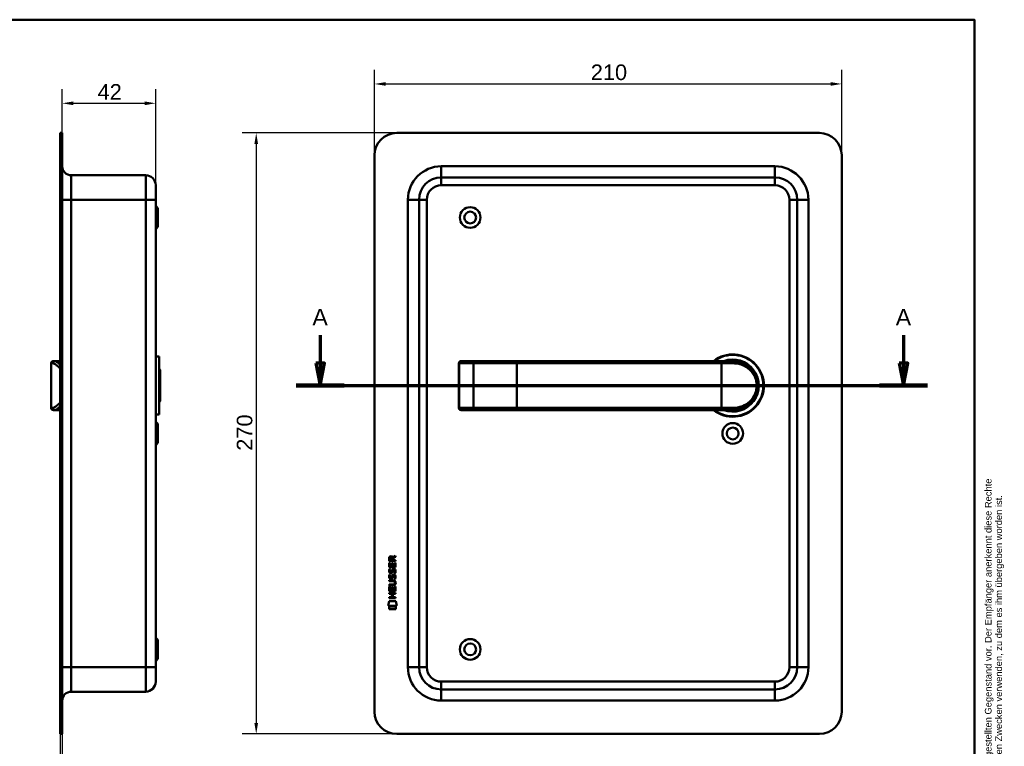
# Model space of a CAD drawing. Header units: millimetres. Extents: x 20 to 833, y 20 to 574.
# Tile 4 of 4: x 391 to 833, y 248 to 574. Entities that reach past the tile are written whole.
import ezdxf
from ezdxf.enums import TextEntityAlignment as Align

# ---------------------------------------------------------------- set-up
doc = ezdxf.new("R2010")
doc.units = ezdxf.units.MM
doc.header["$LTSCALE"] = 2
for name, color, linetype, lineweight in [('Bemaßungen(DIN)', 7, 'Continuous', 25), ('Schnittansichtslinien(DIN)', 7, 'Continuous', 70), ('Sichtbare Kanten(DIN)', 7, 'Continuous', 50), ('Sichtbare tangentiale Kanten(DIN)', 7, 'Continuous', 50), ('Skizziergeometrie(DIN)', 7, 'Continuous', 50), ('Skizzierlinie(DIN)', 7, 'Continuous', 25), ('Symbole(DIN)', 7, 'Continuous', 25)]:
    doc.layers.add(name, color=color, linetype=linetype, lineweight=lineweight)
doc.styles.add('Aktuell-DIN', font='arial.ttf')
doc.styles.add('Aktuell-DINGroßer Text', font='arial.ttf')
doc.styles.add('STANDARD-DIN~0', font='arial.ttf')
doc.styles.add('Textstil10', font='arial.ttf')
doc.styles.add('Textstil41', font='arial.ttf', dxfattribs={"width": 0.8})
doc.styles.add('Textstil83', font='arial.ttf', dxfattribs={"width": 0.8})
doc.dimstyles.new('CAD-LAN', dxfattribs={"dimscale": 2, "dimtxt": 3.5, "dimasz": 2.5, "dimexe": 3.175, "dimexo": 0, "dimgap": 0.8, "dimtad": 1, "dimrnd": 1e-08, "dimtxsty": 'STANDARD-DIN~0', "dimcen": 0.09, "dimdle": 10, "dimclrd": 250, "dimclre": 250, "dimclrt": 250, "dimadec": 0, "dimazin": 2, "dimtfac": 1, "dimtmove": 0, "dimatfit": 3, "dimfxl": 1, "dimtolj": 1, "dimtzin": 0, "dimlwd": 25, "dimlwe": 25, "dimarcsym": 0})

# ---------------------------------------------------------------- blocks, each defined once
blk = doc.blocks.new('Ränder Standardrahmen')
at = {"layer": 'Skizziergeometrie(DIN)', "flags": 128}
blk.add_lwpolyline([(10, 10), (10, 287), (410, 287), (410, 10), (10, 10)], dxfattribs=at)
blk = doc.blocks.new('Schriftfelder Heusser')
at = {"layer": 'Skizziergeometrie(DIN)'}
for p, q in [((101, 229.92), (101, 236.92)), ((101, 236.92), (291, 236.92)), ((111, 229.92), (111, 236.92)), ((123, 229.92), (123, 236.92)), ((232, 229.92), (232, 236.92)), ((256, 229.92), (256, 236.92)), ((291, 236.92), (291, 229.92)), ((101, 191.42), (101, 229.92)), ((101, 229.92), (291, 229.92)), ((111, 229.92), (111, 221.42)), ((123, 229.92), (123, 221.42)), ((232, 229.92), (232, 221.42)), ((256, 229.92), (256, 221.42)), ((291, 229.92), (291, 191.42)), ((101, 221.42), (291, 221.42)), ((150, 221.42), (150, 204.42)), ((198.85, 221.42), (198.85, 204.42)), ((216.35, 221.42), (216.35, 204.42)), ((238.35, 221.42), (238.35, 204.42)), ((278, 221.42), (278, 191.42)), ((278, 208.67), (291, 208.67)), ((101, 204.42), (291, 204.42)), ((142, 204.42), (142, 191.42)), ((236, 204.42), (236, 191.42)), ((278, 200.17), (291, 200.17)), ((291, 191.42), (101, 191.42))]:
    blk.add_line(p, q, dxfattribs=at)
at = {"layer": 'Skizzierlinie(DIN)'}
for p, q in [((113.5, 221.42), (113.5, 204.42)), ((118, 221.42), (118, 204.42)), ((162.35, 221.42), (162.35, 204.42)), ((166.85, 221.42), (166.85, 204.42)), ((113.5, 217.17), (150, 217.17)), ((162.35, 217.17), (278, 217.17)), ((113.5, 212.92), (150, 212.92)), ((162.35, 212.92), (278, 212.92)), ((113.5, 208.67), (150, 208.67)), ((162.35, 208.67), (278, 208.67))]:
    blk.add_line(p, q, dxfattribs=at)
for centre in [(115.75, 219.25), (164.6, 219.25), (115.75, 215.04), (164.6, 215.04), (115.75, 210.79), (164.6, 210.79), (115.75, 206.54), (164.6, 206.54)]:
    blk.add_circle(centre, 1.75, dxfattribs=at)
at = {"layer": 'Symbole(DIN)', "color": 7, "insert": (293.33, 191.7), "char_height": 1.5, "width": 182.3003, "attachment_point": 1, "rotation": 90, "line_spacing_factor": 0.944221, "style": 'Aktuell-DIN'}
blk.add_mtext('\\fArial|b0|i0;\\H1.5000;Die Schlossfabrik Heusser AG ist Eigentümerin dieses Dokumentes und behält sich alle Rechte an diesem und dem dargestellten Gegenstand vor. Der Empfänger anerkennt diese Rechte\\Pund wird das Dokument nicht ohne schriftliche Ermächtigung der Eigentümerin Dritten zugänglich machen oder zu anderen Zwecken verwenden, zu dem es ihm übergeben worden ist.\\P ', dxfattribs=at)
at = {"layer": 'Symbole(DIN)', "color": 179, "true_color": 0x262659, "style": 'Aktuell-DIN'}
for s, insert, char_height, attachment_point in [('Pos.', (106, 227), 2.489, 2), ('Menge', (117, 227), 2.489, 2), ('Benennung', (125.81, 225.38), 2.489, 4), ('B-Nummer', (234.74, 225.62), 2.489, 4), ('Material', (265.02, 225.62), 2.489, 5), ('\\fArial|b0|i0;a', (115.81, 219.53), 2, 5), ('\\fArial|b0|i0;e', (164.54, 219.53), 2, 5), ('\\fArial|b0|i0;Gezeichnet', (200.05, 219.23), 2, 4), ('\\fArial|b0|i0;b', (115.75, 215), 2, 5), ('\\fArial|b0|i0;f', (164.55, 215.06), 2, 5), ('\\fArial|b0|i0;Freigegeben', (199.92, 216), 2, 1), ('\\fArial|b0|i0;c', (115.75, 211.01), 2, 5), ('\\fArial|b0|i0;g', (164.63, 211.05), 2, 5), ('\\fArial|b0|i0;Projekt', (200, 211.98), 2, 1), ('\\fArial|b0|i0;d', (115.76, 206.55), 2, 5), ('\\fArial|b0|i0;h', (164.55, 206.57), 2, 5), ('\\fArial|b0|i0;CAD-Nr.', (200, 207.5), 2, 1), ('\\fArial|b0|i0;\\H2.0000;Massstab', (284.39, 206.37), 2, 5), ('\\fArial|b0|i0;\\H2.0000;Baugruppe', (143.1, 203.73), 2, 1), ('\\fArial|b0|i0;Zeichnungs-Nr.', (237, 203.5), 2, 1), ('\\fArial|b0|i0;\\H2.5000;4853 Murgenthal', (113.33, 192.46), 2.5, 7)]:
    blk.add_mtext(s, dxfattribs=dict(at, insert=insert, char_height=char_height, attachment_point=attachment_point))
at = {"layer": 'Symbole(DIN)', "color": 179, "true_color": 0x262659, "attachment_point": 5, "style": 'Aktuell-DIN'}
for s, insert, char_height, width in [('Änd.', (107.21, 213), 2.489, 12.3494), ('Änd.', (156.12, 212.76), 2.489, 12.3494), ('\\fArial|b0|i0;Änderung', (284.51, 202.33), 2, 12.1143)]:
    blk.add_mtext(s, dxfattribs=dict(at, insert=insert, char_height=char_height, width=width))
at = {"layer": 'Symbole(DIN)', "color": 7, "insert": (143.1, 196.62), "char_height": 4.5, "width": 90.18, "attachment_point": 4, "style": 'Aktuell-DIN'}
blk.add_mtext('\\fArial|b0|i0;\\W0.90;\\H4.5000;Heusser-Muschel Serie 6  EN179', dxfattribs=at)
at = {"layer": 'Symbole(DIN)', "color": 179, "true_color": 0x262659, "style": 'Textstil10'}
blk.add_attdef('ERSTELLUNGSDATUM_001', (217.04, 218.29), '', height=2, dxfattribs=at)
at = {"layer": 'Symbole(DIN)', "color": 179, "true_color": 0x262659}
for tag, height, style, p in [('AUTOR', 2.49, 'Aktuell-DIN', (240.03, 219.26)), ('KONTROLLDATUM', 2, 'Textstil10', (217.42, 215.04)), ('KONTROLLIERT_VON', 2, 'Textstil10', (239.98, 215.05))]:
    blk.add_attdef(tag, text='', height=height, dxfattribs=dict(at, style=style)).set_placement(p, align=Align.MIDDLE_LEFT)
at = {"layer": 'Symbole(DIN)', "color": 7, "style": 'Textstil83', "width": 0.8}
blk.add_attdef('Anfänglicher_Ansichtsmaßstab_001', (281.57, 213.34), '', height=2.3, dxfattribs=at)
at = {"layer": 'Symbole(DIN)', "color": 179, "true_color": 0x262659, "style": 'Textstil10'}
blk.add_attdef('PROJEKT', text='', height=2, dxfattribs=at).set_placement((217.77, 209.72), align=Align.BOTTOM_LEFT)
at = {"layer": 'Symbole(DIN)', "color": 7, "style": 'Textstil41', "width": 0.8}
blk.add_attdef('STATUS', text='', height=5, dxfattribs=at).set_placement((284.53, 195.86), align=Align.MIDDLE_CENTER)
blk = doc.blocks.new('*D17')
at = {"layer": 'Bemaßungen(DIN)', "color": 250, "linetype": 'Continuous', "lineweight": 25, "true_color": 0x3f3f3f, "transparency": 16777216}
for p, q in [((409.98, 523.14), (409.98, 542.8)), ((451.98, 499.64), (451.98, 542.8)), ((414.98, 536.45), (446.98, 536.45))]:
    blk.add_line(p, q, dxfattribs=at)
at = {"layer": 'Bemaßungen(DIN)', "color": 250, "linetype": 'Continuous', "true_color": 0x3f3f3f, "transparency": 16777216}
for points in [[(414.98, 537.28), (414.98, 535.61), (409.98, 536.45)], [(446.98, 537.28), (446.98, 535.61), (451.98, 536.45)]]:
    blk.add_solid(points, dxfattribs=at)
at = {"layer": 'Defpoints', "color": 0, "linetype": 'Continuous', "transparency": 16777216}
for p in [(451.98, 536.45), (409.98, 523.14), (451.98, 499.64)]:
    blk.add_point(p, dxfattribs=at)
at = {"layer": 'Bemaßungen(DIN)', "color": 250, "linetype": 'Continuous', "lineweight": 25, "true_color": 0x3f3f3f, "transparency": 16777216, "insert": (425.87, 545.08), "char_height": 7, "attachment_point": 1, "style": 'STANDARD-DIN~0'}
blk.add_mtext('\\A1;42', dxfattribs=at)
blk = doc.blocks.new('*D18')
at = {"layer": 'Bemaßungen(DIN)', "color": 250, "linetype": 'Continuous', "lineweight": 25, "true_color": 0x3f3f3f, "transparency": 16777216}
for p, q in [((408.98, 253.14), (408.98, 214.79)), ((409.98, 253.14), (409.98, 214.79)), ((403.98, 221.14), (398.98, 221.14)), ((408.98, 221.14), (409.98, 221.14)), ((414.98, 221.14), (419.98, 221.14))]:
    blk.add_line(p, q, dxfattribs=at)
at = {"layer": 'Bemaßungen(DIN)', "color": 250, "linetype": 'Continuous', "true_color": 0x3f3f3f, "transparency": 16777216}
for points in [[(403.98, 221.97), (403.98, 220.31), (408.98, 221.14)], [(414.98, 221.97), (414.98, 220.31), (409.98, 221.14)]]:
    blk.add_solid(points, dxfattribs=at)
at = {"layer": 'Defpoints', "color": 0, "linetype": 'Continuous', "transparency": 16777216}
for p in [(408.98, 253.14), (409.98, 253.14), (409.98, 221.14)]:
    blk.add_point(p, dxfattribs=at)
at = {"layer": 'Bemaßungen(DIN)', "color": 250, "linetype": 'Continuous', "lineweight": 25, "true_color": 0x3f3f3f, "transparency": 16777216, "insert": (408.2, 229.77), "char_height": 7, "attachment_point": 1, "style": 'STANDARD-DIN~0'}
blk.add_mtext('\\A1;1', dxfattribs=at)
blk = doc.blocks.new('*D19')
at = {"layer": 'Bemaßungen(DIN)', "color": 250, "linetype": 'Continuous', "lineweight": 25, "true_color": 0x3f3f3f, "transparency": 16777216}
for p, q in [((550.33, 513.14), (550.33, 551.49)), ((760.33, 513.14), (760.33, 551.49)), ((555.33, 545.14), (755.33, 545.14))]:
    blk.add_line(p, q, dxfattribs=at)
at = {"layer": 'Bemaßungen(DIN)', "color": 250, "linetype": 'Continuous', "true_color": 0x3f3f3f, "transparency": 16777216}
for points in [[(555.33, 545.97), (555.33, 544.31), (550.33, 545.14)], [(755.33, 545.97), (755.33, 544.31), (760.33, 545.14)]]:
    blk.add_solid(points, dxfattribs=at)
at = {"layer": 'Defpoints', "color": 0, "linetype": 'Continuous', "transparency": 16777216}
for p in [(760.33, 545.14), (550.33, 513.14), (760.33, 513.14)]:
    blk.add_point(p, dxfattribs=at)
at = {"layer": 'Bemaßungen(DIN)', "color": 250, "linetype": 'Continuous', "lineweight": 25, "true_color": 0x3f3f3f, "transparency": 16777216, "insert": (647.55, 553.89), "char_height": 7, "attachment_point": 1, "style": 'STANDARD-DIN~0'}
blk.add_mtext('\\A1;210', dxfattribs=at)
blk = doc.blocks.new('*D20')
at = {"layer": 'Bemaßungen(DIN)', "color": 250, "linetype": 'Continuous', "lineweight": 25, "true_color": 0x3f3f3f, "transparency": 16777216}
for p, q in [((560.33, 523.14), (490.82, 523.14)), ((497.17, 518.14), (497.17, 258.14)), ((560.33, 253.14), (490.82, 253.14))]:
    blk.add_line(p, q, dxfattribs=at)
at = {"layer": 'Bemaßungen(DIN)', "color": 250, "linetype": 'Continuous', "true_color": 0x3f3f3f, "transparency": 16777216}
for points in [[(496.34, 518.14), (498, 518.14), (497.17, 523.14)], [(496.34, 258.14), (498, 258.14), (497.17, 253.14)]]:
    blk.add_solid(points, dxfattribs=at)
at = {"layer": 'Defpoints', "color": 0, "linetype": 'Continuous', "transparency": 16777216}
for p in [(560.33, 523.14), (497.17, 253.14), (560.33, 253.14)]:
    blk.add_point(p, dxfattribs=at)
at = {"layer": 'Bemaßungen(DIN)', "color": 250, "linetype": 'Continuous', "lineweight": 25, "true_color": 0x3f3f3f, "transparency": 16777216, "insert": (488.42, 380.36), "char_height": 7, "attachment_point": 1, "rotation": 90, "style": 'STANDARD-DIN~0'}
blk.add_mtext('\\A1;270', dxfattribs=at)
blk = doc.blocks.new('2DTransSchnitt0')
at = {"layer": 'Schnittansichtslinien(DIN)', "linetype": 'Continuous'}
for p, q in [((262.95, 216.18), (262.95, 209.82)), ((394.06, 216.18), (394.06, 209.82)), ((261.95, 209.82), (262.95, 204.82)), ((263.95, 209.82), (261.95, 209.82)), ((262.95, 209.82), (262.95, 204.82)), ((262.95, 204.82), (263.95, 209.82)), ((393.06, 209.82), (394.06, 204.82)), ((395.06, 209.82), (393.06, 209.82)), ((394.06, 209.82), (394.06, 204.82)), ((394.06, 204.82), (395.06, 209.82)), ((257.56, 204.82), (399.45, 204.82))]:
    blk.add_line(p, q, dxfattribs=at)
at = {"layer": 'Schnittansichtslinien(DIN)', "linetype": 'Continuous', "lineweight": 140}
for p, q in [((257.56, 204.82), (268.35, 204.82)), ((388.66, 204.82), (399.45, 204.82))]:
    blk.add_line(p, q, dxfattribs=at)
at = {"layer": 'Schnittansichtslinien(DIN)', "linetype": 'Continuous', "flags": 128}
for points in [[(261.95, 209.82), (262.95, 204.82), (263.95, 209.82), (261.95, 209.82)], [(393.06, 209.82), (394.06, 204.82), (395.06, 209.82), (393.06, 209.82)]]:
    blk.add_lwpolyline(points, dxfattribs=at)
at = {"layer": 'Schnittansichtslinien(DIN)'}
for points in [[(261.95, 209.82), (262.95, 204.82), (263.95, 209.82), (261.95, 209.82)], [(393.06, 209.82), (394.06, 204.82), (395.06, 209.82), (393.06, 209.82)]]:
    blk.add_solid(points, dxfattribs=at)
at = {"layer": 'Schnittansichtslinien(DIN)', "char_height": 3.73, "attachment_point": 7, "style": 'Aktuell-DINGroßer Text'}
for insert in [(261.2, 218.32), (392.3, 218.32)]:
    blk.add_mtext('A', dxfattribs=dict(at, insert=insert))

msp = doc.modelspace()

# ---------------------------------------------------------------- linework, layer by layer
at = {"layer": 'Sichtbare Kanten(DIN)'}
for p, q in [((409.985, 523.141), (408.985, 523.141)), ((408.985, 513.141), (408.985, 523.141)), ((409.985, 523.141), (409.985, 513.141)), ((750.334, 523.141), (560.334, 523.141)), ((408.985, 263.141), (408.985, 513.141)), ((409.985, 263.141), (409.985, 513.141)), ((550.334, 513.141), (550.334, 263.141)), ((760.334, 263.141), (760.334, 513.141)), ((413.985, 504.141), (447.485, 504.141)), ((730.334, 503.141), (580.334, 503.141)), ((451.985, 499.641), (451.985, 493.141)), ((451.985, 283.141), (451.985, 493.141)), ((570.334, 493.141), (570.334, 283.141)), ((740.334, 283.141), (740.334, 493.141)), ((452.985, 489.391), (451.985, 490.391)), ((452.985, 489.391), (452.985, 480.891)), ((452.985, 480.891), (451.985, 479.891)), ((405.985, 420.641), (406.654, 420.641)), ((408.985, 420.641), (406.654, 420.641)), ((453.485, 422.641), (451.985, 422.641)), ((453.485, 396.641), (453.485, 422.641)), ((589.284, 420.641), (589.303, 420.641)), ((595.857, 420.641), (589.303, 420.641)), ((595.774, 420.637), (595.774, 420.637)), ((614.334, 420.641), (595.857, 420.641)), ((706.334, 420.641), (614.334, 420.641)), ((706.334, 420.641), (711.334, 420.641)), ((404.985, 419.641), (404.985, 399.641)), ((453.985, 416.641), (453.485, 417.141)), ((453.985, 416.641), (453.985, 402.641)), ((588.284, 419.641), (588.284, 399.641)), ((406.654, 398.641), (405.985, 398.641)), ((408.985, 398.641), (406.654, 398.641)), ((453.985, 402.641), (453.485, 402.141)), ((589.303, 398.641), (589.284, 398.641)), ((589.303, 398.641), (595.857, 398.641)), ((595.857, 398.641), (614.334, 398.641)), ((614.334, 398.641), (706.334, 398.641)), ((711.334, 398.641), (706.334, 398.641)), ((711.951, 398.658), (711.951, 398.658)), ((453.485, 396.641), (451.985, 396.641)), ((452.985, 392.391), (451.985, 393.391)), ((452.985, 392.391), (452.985, 383.891)), ((452.985, 383.891), (451.985, 382.891)), ((556.933, 330.777), (556.933, 332.091)), ((557.282, 332.047), (557.282, 331.159)), ((558.3, 331.16), (558.299, 332.048)), ((558.596, 332.409), (559.79, 333.201)), ((559.79, 332.767), (558.649, 332.01)), ((558.649, 332.01), (558.65, 331.16)), ((559.79, 333.201), (559.79, 332.767)), ((559.792, 330.779), (556.933, 330.777)), ((556.935, 328.047), (556.934, 330.051)), ((556.934, 330.051), (557.282, 330.051)), ((559.794, 328.049), (556.935, 328.047)), ((557.282, 331.159), (558.3, 331.16)), ((557.282, 330.051), (557.283, 328.424)), ((557.283, 328.424), (558.178, 328.425)), ((558.178, 328.425), (558.177, 329.872)), ((558.177, 329.872), (558.525, 329.872)), ((558.525, 329.872), (558.526, 328.425)), ((558.526, 328.425), (559.445, 328.426)), ((558.65, 331.16), (559.791, 331.161)), ((559.445, 328.426), (559.444, 330.073)), ((559.444, 330.073), (559.792, 330.073)), ((559.791, 331.161), (559.792, 330.779)), ((559.792, 330.073), (559.794, 328.049)), ((557.108, 327.273), (557.447, 327.173)), ((557.11, 324.727), (557.449, 324.627)), ((557.307, 325.942), (557.314, 325.925)), ((557.309, 323.395), (557.316, 323.378)), ((557.991, 325.845), (558.002, 325.862)), ((557.993, 323.299), (558.004, 323.316)), ((559.037, 326.973), (559.026, 326.973)), ((559.039, 324.427), (559.028, 324.427)), ((556.94, 322.196), (558.586, 322.198)), ((556.94, 321.819), (556.94, 322.196)), ((558.61, 321.821), (556.94, 321.819)), ((556.941, 320.262), (558.611, 320.263)), ((556.942, 319.884), (556.941, 320.262)), ((558.587, 319.886), (556.942, 319.884)), ((556.942, 319.313), (557.291, 319.314)), ((556.944, 317.309), (556.942, 319.313)), ((557.291, 319.314), (557.292, 317.687)), ((558.187, 317.687), (558.185, 319.134)), ((558.185, 319.134), (558.534, 319.134)), ((558.534, 319.134), (558.535, 317.688)), ((559.452, 319.335), (559.801, 319.336)), ((559.454, 317.688), (559.452, 319.335)), ((559.491, 321.037), (559.491, 321.047)), ((559.801, 319.336), (559.802, 317.311)), ((556.943, 316.516), (559.802, 316.518)), ((556.943, 316.139), (556.943, 316.516)), ((558.186, 316.14), (556.943, 316.139)), ((559.802, 317.311), (556.944, 317.309)), ((556.945, 314.581), (558.188, 314.582)), ((556.945, 314.204), (556.945, 314.581)), ((557.292, 317.687), (558.187, 317.687)), ((558.188, 314.582), (558.186, 316.14)), ((558.535, 317.688), (559.454, 317.688)), ((559.802, 316.141), (558.543, 316.14)), ((558.543, 316.14), (558.544, 314.582)), ((558.544, 314.582), (559.803, 314.583)), ((559.802, 316.518), (559.802, 316.141)), ((559.803, 314.583), (559.804, 314.206)), ((556.42, 310.626), (556.875, 312.76)), ((560.335, 310.629), (556.42, 310.626)), ((556.875, 312.76), (559.881, 312.762)), ((556.879, 310.341), (559.876, 310.343)), ((556.88, 309.199), (556.879, 310.341)), ((559.804, 314.206), (556.945, 314.204)), ((559.876, 310.343), (559.877, 309.201)), ((559.881, 312.762), (560.335, 310.629)), ((559.877, 309.201), (556.88, 309.199)), ((452.985, 295.391), (451.985, 296.391)), ((452.985, 295.391), (452.985, 286.891)), ((452.985, 286.891), (451.985, 285.891)), ((451.985, 283.141), (451.985, 276.641)), ((413.985, 272.141), (447.485, 272.141)), ((580.334, 273.141), (730.334, 273.141)), ((408.985, 253.141), (408.985, 263.141)), ((409.985, 263.141), (409.985, 253.141)), ((408.985, 253.141), (409.985, 253.141)), ((560.334, 253.141), (750.334, 253.141))]:
    msp.add_line(p, q, dxfattribs=at)
for centre, radius in [((593.334, 485.141), 4.65), ((593.334, 485.141), 2.65), ((711.334, 388.141), 4.65), ((711.334, 388.141), 2.65), ((593.334, 291.141), 4.65), ((593.334, 291.141), 2.65)]:
    msp.add_circle(centre, radius, dxfattribs=at)
for centre, radius, start, end in [((560.334, 513.141), 10, 90, 180), ((750.334, 513.141), 10, 0, 90), ((413.985, 508.141), 4, 180, 270), ((447.485, 499.641), 4.5, 0, 90), ((580.334, 493.141), 10, 90, 180), ((730.334, 493.141), 10, 0, 90), ((405.985, 419.641), 1, 90, 180), ((589.284, 419.641), 1, 90, 180), ((711.334, 409.641), 14, 231.78679, 128.21321), ((711.334, 409.641), 13.8, 232.8542, 127.1458), ((711.334, 409.641), 11.7, 250.08028, 109.91972), ((711.334, 409.641), 11.6, 251.49137, 108.50863), ((711.334, 409.641), 11.5, 253.04257, 106.95743), ((711.334, 409.641), 11.3, 256.76803, 103.23197), ((405.985, 399.641), 1, 180, 270), ((589.284, 399.641), 1, 180, 270), ((713.566, 399.533), 0.85, 240.65251, 240.67321), ((723.655, 396.943), 8.676, 163.59751, 163.59762), ((580.334, 283.141), 10, 180, 270), ((730.334, 283.141), 10, 270, 0), ((447.485, 276.641), 4.5, 270, 0), ((413.985, 268.141), 4, 90, 180), ((560.334, 263.141), 10, 180, 270), ((750.334, 263.141), 10, 270, 0)]:
    msp.add_arc(centre, radius, start, end, dxfattribs=at)
for centre, major_axis, ratio, start_param, end_param in [((558.462, 331.276), (-0.979, 1.273), 0.5180415, 5.9043613, 6.8771057), ((557.069, 331.193), (1.239, 1.642), 0.5994938, 5.878165, 6.7089725), ((558.568, 329.055), (-1.098, -3.298), 0.2312948, 5.9540546, 6.015014), ((558.655, 326.755), (-1.186, -3.542), 0.2215161, 5.9678979, 6.0270389), ((558.051, 326.737), (-0.573, -1.005), 0.5438409, 5.8950231, 6.3553168), ((558.061, 324.199), (-0.581, -1.013), 0.541605, 5.8985019, 6.3563332), ((557.932, 325.87), (-0.098, -0.14), 0.3641716, 1.3429, 1.6509781), ((557.934, 323.323), (-0.098, -0.14), 0.3641716, 1.3429, 1.6509781), ((558.38, 325.285), (-0.837, -1.644), 0.4591024, 2.8345951, 3.3559829), ((558.384, 322.741), (-0.835, -1.642), 0.4594521, 2.8344186, 3.3561114), ((554.772, 317.518), (4.807, 4.32), 0.3742661, 5.9599282, 6.6783921), ((554.765, 324.562), (4.815, -4.315), 0.3742014, 5.888113, 6.6064523), ((536.026, 340.836), (23.299, -20.324), 0.1371339, 6.127502, 6.402435)]:
    msp.add_ellipse(centre, major_axis=major_axis, ratio=ratio, start_param=start_param, end_param=end_param, dxfattribs=at)
for points, knots in [([(711.334, 398.641), (712.2, 398.641), (713.915, 398.849), (716.998, 399.975), (720.068, 402.439), (721.985, 406.04), (722.451, 409.632), (722.167, 411.868), (721.66, 413.5), (720.997, 415.007), (719.47, 417.327), (716.998, 419.308), (713.912, 420.434), (712.2, 420.641), (711.334, 420.641)], [-3.4261334, -3.4261334, -3.4261334, -3.4261334, -3.1814096, -2.9366858, -2.4472382, -1.9577905, -1.7130667, -1.4683429, -1.345981, -1.2236191, -0.9788953, -0.4894476, -0.2447238, 0, 0, 0, 0]), ([(559.491, 321.047), (559.491, 321.093), (559.489, 321.14), (559.472, 321.276), (559.45, 321.363), (559.375, 321.514), (559.328, 321.575), (559.208, 321.681), (559.137, 321.72), (558.92, 321.804), (558.76, 321.821), (558.61, 321.821)], [0, 0, 0, 0, 0.01400423, 0.01400423, 0.0408947, 0.0408947, 0.06439039, 0.06439039, 0.08887549, 0.08887549, 0.13413559, 0.13413559, 0.13413559, 0.13413559])]:
    msp.add_open_spline(points, degree=3, knots=knots, dxfattribs=at)
for points in [[(556.933, 332.091), (556.947, 332.532), (557.178, 332.995), (557.791, 332.995)], [(558.299, 332.048), (558.299, 332.321), (558.212, 332.646), (557.796, 332.646)], [(556.987, 325.795), (556.896, 326.035), (556.867, 326.268), (556.908, 326.597)], [(556.989, 323.248), (556.898, 323.489), (556.869, 323.722), (556.91, 324.05)], [(556.908, 326.597), (556.926, 326.736), (556.967, 326.943), (557.037, 327.116)], [(556.91, 324.05), (556.928, 324.189), (556.969, 324.396), (557.04, 324.57)], [(557.547, 325.335), (557.324, 325.367), (557.094, 325.512), (556.987, 325.795)], [(557.549, 322.788), (557.326, 322.821), (557.096, 322.966), (556.989, 323.248)], [(557.037, 327.116), (557.057, 327.166), (557.108, 327.273), (557.108, 327.273)], [(557.04, 324.57), (557.059, 324.619), (557.11, 324.727), (557.11, 324.727)], [(557.293, 326.709), (557.229, 326.456), (557.223, 326.232), (557.282, 326.016)], [(557.295, 324.162), (557.231, 323.91), (557.225, 323.685), (557.284, 323.469)], [(557.447, 327.173), (557.447, 327.173), (557.328, 326.847), (557.293, 326.709)], [(557.449, 324.627), (557.449, 324.627), (557.33, 324.3), (557.295, 324.162)], [(557.519, 325.712), (557.666, 325.653), (557.855, 325.689), (557.96, 325.803)], [(557.521, 323.166), (557.668, 323.106), (557.857, 323.142), (557.962, 323.257)], [(557.702, 325.322), (557.601, 325.324), (557.58, 325.33), (557.547, 325.335)], [(558.329, 325.688), (558.214, 325.478), (558.019, 325.319), (557.702, 325.322)], [(558.331, 323.141), (558.216, 322.931), (558.021, 322.772), (557.704, 322.776)], [(558.002, 325.862), (558.07, 325.972), (558.127, 326.135), (558.181, 326.381)], [(558.004, 323.316), (558.072, 323.425), (558.129, 323.589), (558.183, 323.834)], [(558.181, 326.381), (558.265, 326.749), (558.367, 326.96), (558.508, 327.128)], [(558.183, 323.834), (558.267, 324.202), (558.369, 324.414), (558.51, 324.581)], [(558.521, 326.231), (558.467, 325.991), (558.405, 325.826), (558.329, 325.688)], [(558.523, 323.684), (558.469, 323.444), (558.407, 323.279), (558.331, 323.141)], [(558.508, 327.128), (558.6, 327.238), (558.731, 327.311), (558.91, 327.335)], [(558.51, 324.581), (558.602, 324.692), (558.733, 324.764), (558.912, 324.789)], [(558.569, 326.43), (558.562, 326.4), (558.522, 326.233), (558.521, 326.231)], [(558.571, 323.883), (558.564, 323.853), (558.524, 323.687), (558.523, 323.684)], [(558.755, 326.855), (558.684, 326.766), (558.624, 326.628), (558.569, 326.43)], [(558.757, 324.308), (558.686, 324.22), (558.626, 324.081), (558.571, 323.883)], [(559.026, 326.973), (558.904, 326.973), (558.829, 326.94), (558.755, 326.855)], [(559.028, 324.427), (558.906, 324.427), (558.831, 324.394), (558.757, 324.308)], [(558.91, 327.335), (559.197, 327.374), (559.48, 327.274), (559.674, 326.958)], [(558.912, 324.789), (559.199, 324.827), (559.482, 324.728), (559.677, 324.412)], [(559.232, 325.391), (559.232, 325.391), (559.386, 325.645), (559.445, 325.93)], [(559.601, 325.305), (559.58, 325.309), (559.232, 325.391), (559.232, 325.391)], [(559.234, 322.844), (559.234, 322.844), (559.388, 323.099), (559.447, 323.383)], [(559.445, 325.93), (559.513, 326.263), (559.512, 326.539), (559.406, 326.736)], [(559.447, 323.383), (559.515, 323.717), (559.514, 323.993), (559.408, 324.19)], [(559.824, 326.023), (559.795, 325.692), (559.637, 325.362), (559.601, 325.305)], [(559.826, 323.477), (559.797, 323.146), (559.639, 322.816), (559.603, 322.758)], [(559.674, 326.958), (559.785, 326.778), (559.839, 326.559), (559.839, 326.289)], [(559.677, 324.412), (559.787, 324.231), (559.841, 324.012), (559.841, 323.742)], [(559.839, 326.289), (559.839, 326.204), (559.833, 326.118), (559.824, 326.023)], [(559.841, 323.742), (559.841, 323.658), (559.835, 323.572), (559.826, 323.477)], [(557.704, 322.776), (557.603, 322.777), (557.582, 322.783), (557.549, 322.788)], [(559.603, 322.758), (559.582, 322.763), (559.234, 322.844), (559.234, 322.844)]]:
    msp.add_open_spline(points, degree=3, dxfattribs=at)
at = {"layer": 'Sichtbare tangentiale Kanten(DIN)'}
for p, q in [((408.985, 513.141), (409.985, 513.141)), ((580.334, 508.141), (580.334, 503.141)), ((580.334, 508.141), (730.334, 508.141)), ((730.334, 503.141), (730.334, 508.141)), ((413.985, 504.141), (413.985, 493.141)), ((447.485, 493.141), (447.485, 504.141)), ((580.334, 499.641), (580.334, 503.141)), ((730.334, 503.141), (730.334, 499.641)), ((730.334, 499.641), (580.334, 499.641)), ((413.985, 493.141), (409.985, 493.141)), ((413.985, 493.141), (447.485, 493.141)), ((413.985, 283.141), (413.985, 493.141)), ((447.485, 493.141), (447.485, 283.141)), ((447.485, 493.141), (451.985, 493.141)), ((565.334, 493.141), (570.334, 493.141)), ((565.334, 283.141), (565.334, 493.141)), ((573.834, 493.141), (570.334, 493.141)), ((573.834, 493.141), (573.834, 283.141)), ((736.834, 493.141), (740.334, 493.141)), ((736.834, 283.141), (736.834, 493.141)), ((745.334, 493.141), (740.334, 493.141)), ((745.334, 493.141), (745.334, 283.141)), ((614.334, 420.641), (614.334, 419.641)), ((706.334, 420.641), (706.334, 419.641)), ((405.689, 419.641), (404.985, 419.641)), ((588.342, 419.641), (588.284, 419.641)), ((588.342, 399.641), (588.342, 419.641)), ((588.342, 419.641), (594.896, 419.641)), ((594.896, 419.641), (614.334, 419.641)), ((594.896, 399.641), (594.896, 419.641)), ((614.334, 419.641), (614.334, 399.641)), ((614.334, 419.641), (706.334, 419.641)), ((706.334, 419.641), (706.334, 399.641)), ((711.597, 419.641), (706.334, 419.641)), ((721.77, 413.119), (721.77, 413.118)), ((404.985, 399.641), (405.689, 399.641)), ((588.284, 399.641), (588.342, 399.641)), ((594.896, 399.641), (588.342, 399.641)), ((614.334, 399.641), (594.896, 399.641)), ((706.334, 399.641), (614.334, 399.641)), ((614.334, 398.641), (614.334, 399.641)), ((706.334, 399.641), (711.597, 399.641)), ((706.334, 398.641), (706.334, 399.641)), ((413.985, 283.141), (409.985, 283.141)), ((413.985, 283.141), (447.485, 283.141)), ((413.985, 283.141), (413.985, 272.141)), ((447.485, 272.141), (447.485, 283.141)), ((447.485, 283.141), (451.985, 283.141)), ((565.334, 283.141), (570.334, 283.141)), ((573.834, 283.141), (570.334, 283.141)), ((736.834, 283.141), (740.334, 283.141)), ((745.334, 283.141), (740.334, 283.141)), ((580.334, 276.641), (730.334, 276.641)), ((580.334, 276.641), (580.334, 273.141)), ((730.334, 276.641), (730.334, 273.141)), ((580.334, 268.141), (580.334, 273.141)), ((730.334, 268.141), (730.334, 273.141)), ((730.334, 268.141), (580.334, 268.141)), ((409.985, 263.141), (408.985, 263.141))]:
    msp.add_line(p, q, dxfattribs=at)
for centre, radius, start, end in [((580.334, 493.141), 15, 90, 180), ((730.334, 493.141), 15, 0, 90), ((580.334, 493.141), 6.5, 90, 180), ((730.334, 493.141), 6.5, 0, 90), ((580.334, 283.141), 15, 180, 270), ((580.334, 283.141), 6.5, 180, 270), ((730.334, 283.141), 6.5, 270, 0), ((730.334, 283.141), 15, 270, 0)]:
    msp.add_arc(centre, radius, start, end, dxfattribs=at)
for centre, major_axis, ratio, start_param, end_param in [((406.654, 419.641), (0, 1), 0.9647528, 0, 1.5707963), ((589.303, 419.641), (0, 1), 0.9612617, 0, 1.5707963), ((595.857, 419.641), (0, 1), 0.9612617, 0, 1.5707963), ((711.334, 419.641), (0, 1), 0.2631579, 4.712389, 6.2831853), ((406.654, 399.641), (0, -1), 0.9647528, 4.712389, 6.2831853), ((589.303, 399.641), (0, -1), 0.9612617, 4.712389, 6.2831853), ((595.857, 399.641), (0, -1), 0.9612617, 4.712389, 6.2831853), ((711.334, 399.641), (0, -1), 0.2631579, 0, 1.5707963)]:
    msp.add_ellipse(centre, major_axis=major_axis, ratio=ratio, start_param=start_param, end_param=end_param, dxfattribs=at)
for points, knots in [([(408.985, 419.006), (408.81, 419.191), (408.255, 419.746), (407.406, 420.434), (406.869, 420.641), (406.654, 420.641)], [-0.59814386, -0.59814386, -0.59814386, -0.59814386, -0.48944763, -0.24472382, 0, 0, 0, 0]), ([(405.689, 419.641), (405.915, 419.641), (406.198, 419.547), (406.522, 419.372), (406.846, 419.197), (407.212, 418.941), (407.604, 418.62), (408.039, 418.265), (408.507, 417.831), (408.985, 417.326)], [0, 0, 0, 0, 0.24472382, 0.24472382, 0.24472382, 0.48944763, 0.48944763, 0.48944763, 0.76037669, 0.76037669, 0.76037669, 0.76037669]), ([(711.597, 419.641), (712.426, 419.641), (713.245, 419.547), (714.024, 419.372), (714.803, 419.197), (715.541, 418.941), (716.23, 418.62), (717.609, 417.979), (718.791, 417.078), (719.742, 415.975), (720.217, 415.423), (720.635, 414.821), (720.986, 414.163), (721.161, 413.835), (721.32, 413.492), (721.46, 413.135), (721.6, 412.779), (721.721, 412.408), (721.82, 412.025), (722.017, 411.259), (722.127, 410.446), (722.125, 409.631), (722.124, 408.816), (722.012, 408), (721.816, 407.238), (721.424, 405.713), (720.689, 404.403), (719.733, 403.3), (718.777, 402.197), (717.605, 401.301), (716.23, 400.661), (715.542, 400.341), (714.804, 400.086), (714.025, 399.91), (713.246, 399.735), (712.426, 399.641), (711.597, 399.641)], [0, 0, 0, 0, 0.2447238, 0.2447238, 0.2447238, 0.4894476, 0.4894476, 0.4894476, 0.9788953, 0.9788953, 0.9788953, 1.2236191, 1.2236191, 1.2236191, 1.345981, 1.345981, 1.345981, 1.4683429, 1.4683429, 1.4683429, 1.7130667, 1.7130667, 1.7130667, 1.9577905, 1.9577905, 1.9577905, 2.4472382, 2.4472382, 2.4472382, 2.9366858, 2.9366858, 2.9366858, 3.1814096, 3.1814096, 3.1814096, 3.4261334, 3.4261334, 3.4261334, 3.4261334]), ([(408.985, 401.958), (408.507, 401.452), (408.04, 401.017), (407.604, 400.661), (407.213, 400.341), (406.847, 400.086), (406.522, 399.91), (406.198, 399.735), (405.915, 399.641), (405.689, 399.641)], [2.6645182, 2.6645182, 2.6645182, 2.6645182, 2.9366858, 2.9366858, 2.9366858, 3.18140962, 3.18140962, 3.18140962, 3.42613344, 3.42613344, 3.42613344, 3.42613344]), ([(406.654, 398.641), (406.869, 398.641), (407.405, 398.849), (408.257, 399.537), (408.81, 400.092), (408.985, 400.276)], [-3.42613344, -3.42613344, -3.42613344, -3.42613344, -3.18140962, -2.9366858, -2.82744805, -2.82744805, -2.82744805, -2.82744805])]:
    msp.add_open_spline(points, degree=3, knots=knots, dxfattribs=at)

# ---------------------------------------------------------------- block references
at = {"xscale": 2, "yscale": 2, "zscale": 2}
msp.add_blockref('Ränder Standardrahmen', (0, 0), dxfattribs=at)
msp.add_blockref('Schriftfelder Heusser', (238, -362.833), dxfattribs=at).add_auto_attribs({'ERSTELLUNGSDATUM_001': '11.12.2020', 'Anfänglicher_Ansichtsmaßstab_001': '1 : 2'})
at = {"layer": 'Schnittansichtslinien(DIN)', "xscale": 2, "yscale": 2, "zscale": 2}
msp.add_blockref('2DTransSchnitt0', (0, 0), dxfattribs=at)

# ---------------------------------------------------------------- dimensions: what is measured, and where the dimension line sits
at = {"layer": 'Bemaßungen(DIN)', "color": 250, "linetype": 'Continuous', "lineweight": 25, "true_color": 0x3f3f3f}
for base, p1, p2, angle, override, picture, middle in [((760.334, 545.141), (550.334, 513.141), (760.334, 513.141), 180, {"dimgap": 0.8, "dimdec": 2, "dimtol": 0, "dimlim": 0, "dimtp": 0, "dimtm": 0, "dimtdec": 2, "dimtofl": 0, "dimatfit": 1}, '*D19', (655.334, 545.141)), ((451.985, 536.448), (409.985, 523.141), (451.985, 499.641), 180, {"dimgap": 0.8, "dimdec": 2, "dimtol": 0, "dimlim": 0, "dimtp": 0, "dimtm": 0, "dimtdec": 2, "dimtofl": 0, "dimatfit": 1}, '*D17', (430.985, 536.448)), ((497.17, 253.141), (560.334, 523.141), (560.334, 253.141), 90, {"dimgap": 0.8, "dimdec": 2, "dimtol": 0, "dimlim": 0, "dimtp": 0, "dimtm": 0, "dimtdec": 2, "dimtofl": 0, "dimatfit": 1}, '*D20', (497.17, 388.141)), ((409.985, 221.141), (408.985, 253.141), (409.985, 253.141), 180, {"dimgap": 0.8, "dimdec": 2, "dimtol": 0, "dimlim": 0, "dimtp": 0, "dimtm": 0, "dimtdec": 2, "dimtofl": 1, "dimatfit": 1}, '*D18', (409.485, 221.141))]:
    dim = msp.add_linear_dim(base=base, p1=p1, p2=p2, angle=angle, dimstyle='CAD-LAN', override=override, dxfattribs=at)
    dim.commit()
    dim.dimension.update_dxf_attribs({"geometry": picture, "text_midpoint": middle, "dimtype": 160})

doc.saveas('drawing.dxf')
